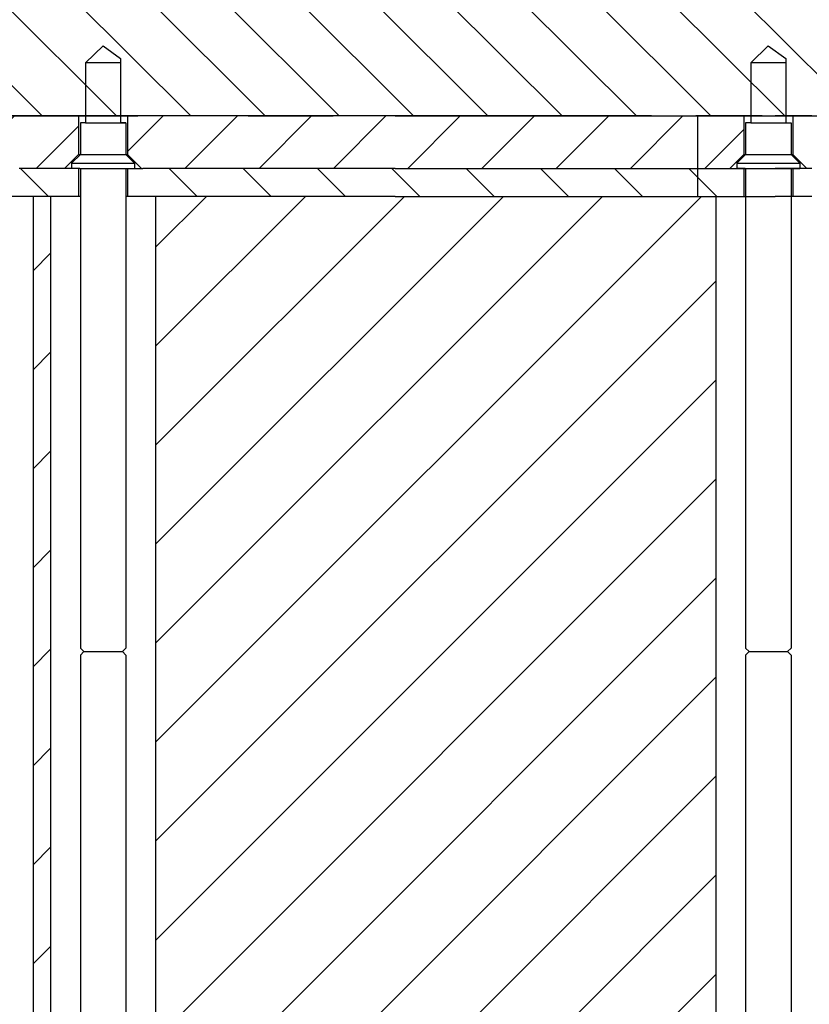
# Model space of a CAD drawing. Extents: x -1763 to 4575, y -3429 to 1051.
# Tile 20 of 174: x 82 to 104, y -2460 to -2431. Entities that reach past the tile are written whole.
import ezdxf

# ---------------------------------------------------------------- set-up
doc = ezdxf.new("R2010")
doc.units = 0
doc.linetypes.add('DASHED', pattern=[15, 7, -8])
doc.layers.get('0').update_dxf_attribs({"linetype": 'CONTINUOUS'})
doc.layers.add('1', color=7, linetype='CONTINUOUS')
pattern_1 = [(315, (-1142.24, -11457.8625), (1.06066017, 1.06066017), [])]
pattern_2 = [(45, (-1142.24, -11457.8625), (-1.06066017, 1.06066017), [])]
pattern_3 = [(45, (-1142.24, -11457.8625), (-1.41421356, 1.41421356), [])]

# ---------------------------------------------------------------- blocks, each defined once
blk = doc.blocks.new('Z-STACK', base_point=(-660.966, -2583.474))
at = {"linetype": 'CONTINUOUS'}
h = blk.add_hatch(dxfattribs=at)
h.set_pattern_fill('USER', color=6, scale=1.5, angle=45, pattern_type=0)
h.set_pattern_definition(pattern_2)
h.paths.add_polyline_path([(83.197, -2435.26), (83.197, -2434.16), (81.097, -2434.16), (81.097, -2435.26), (81.497, -2435.66), (82.797, -2435.66)])
h = blk.add_hatch(dxfattribs=at)
h.set_pattern_fill('USER', color=6, scale=1.5, angle=45, pattern_type=0)
h.set_pattern_definition(pattern_2)
h.paths.add_polyline_path([(84.597, -2435.26), (84.597, -2434.16), (87.66, -2434.16), (88.553, -2434.16), (88.66, -2434.16), (91.98, -2434.16), (92.238, -2434.16), (94.986, -2434.16), (96.897, -2434.16), (98.197, -2434.16), (99.397, -2434.16), (100.882, -2434.16), (100.882, -2435.66), (97.195, -2435.66), (96.945, -2435.66), (95.645, -2435.66), (95.395, -2435.66), (94.986, -2435.66), (92.238, -2435.66), (91.98, -2435.66), (88.553, -2435.66), (87.443, -2435.66), (85.035, -2435.66), (84.997, -2435.66)])
h = blk.add_hatch(dxfattribs=at)
h.set_pattern_fill('USER', color=6, scale=1.5, angle=45, pattern_type=0)
h.set_pattern_definition(pattern_2)
h.paths.add_polyline_path([(101.796, -2435.66), (101.796, -2435.66), (102.196, -2435.26), (102.196, -2434.16), (102.196, -2434.16), (100.882, -2434.16), (100.882, -2435.66)])
h = blk.add_hatch(dxfattribs=at)
h.set_pattern_fill('USER', color=3, scale=1.5, angle=315, pattern_type=0)
h.set_pattern_definition(pattern_1)
h.paths.add_polyline_path([(81.497, -2435.66), (81.097, -2435.66), (81.097, -2436.46), (81.897, -2436.46), (82.397, -2436.46), (83.197, -2436.46), (83.197, -2435.66), (82.997, -2435.66), (82.797, -2435.66)])
h = blk.add_hatch(dxfattribs=at)
h.set_pattern_fill('USER', color=3, scale=1.5, angle=315, pattern_type=0)
h.set_pattern_definition(pattern_1)
h.paths.add_polyline_path([(84.785, -2435.66), (84.797, -2435.66), (84.943, -2435.66), (84.997, -2435.66), (85.035, -2435.66), (87.443, -2435.66), (88.553, -2435.66), (91.98, -2435.66), (92.238, -2435.66), (94.986, -2435.66), (95.395, -2435.66), (95.645, -2435.66), (96.945, -2435.66), (97.195, -2435.66), (100.882, -2435.66), (100.882, -2436.46), (99.66, -2436.46), (99.249, -2436.46), (98.112, -2436.46), (96.249, -2436.46), (95.749, -2436.46), (94.986, -2436.46), (94.523, -2436.46), (92.886, -2436.46), (92.256, -2436.46), (92.238, -2436.46), (91.98, -2436.46), (91.749, -2436.46), (90.516, -2436.46), (89.886, -2436.46), (89.386, -2436.46), (88.837, -2436.46), (88.553, -2436.46), (88.249, -2436.46), (87.443, -2436.46), (86.936, -2436.46), (86.386, -2436.46), (85.397, -2436.46), (84.943, -2436.46), (84.597, -2436.46), (84.597, -2435.66)])
h = blk.add_hatch(dxfattribs=at)
h.set_pattern_fill('USER', color=3, scale=1.5, angle=315, pattern_type=0)
h.set_pattern_definition(pattern_1)
h.paths.add_polyline_path([(102.196, -2435.66), (102.196, -2435.66), (102.196, -2436.46), (102.196, -2436.46), (101.396, -2436.46), (101.396, -2436.46), (100.882, -2436.46), (100.882, -2435.66), (101.796, -2435.66), (101.796, -2435.66)])
h = blk.add_hatch(dxfattribs=at)
h.set_pattern_fill('USER', color=3, scale=1.5, angle=315, pattern_type=0)
h.set_pattern_definition(pattern_1)
h.paths.add_polyline_path([(105.696, -2435.66), (105.696, -2436.46), (105.696, -2436.46), (104.896, -2436.46), (104.896, -2436.46), (104.492, -2436.46), (104.396, -2436.46), (104.304, -2436.46), (104.138, -2436.46), (103.992, -2436.46), (103.88, -2436.46), (103.596, -2436.46), (103.596, -2435.66), (103.88, -2435.66), (103.992, -2435.66), (103.996, -2435.66), (104.138, -2435.66), (104.304, -2435.66), (104.492, -2435.66), (105.152, -2435.66), (105.296, -2435.66), (105.296, -2435.66), (105.402, -2435.66), (105.696, -2435.66)])
h = blk.add_hatch(dxfattribs=at)
h.set_pattern_fill('USER', color=1, scale=2, angle=45, pattern_type=0)
h.set_pattern_definition(pattern_3)
h.paths.add_polyline_path([(81.897, -2482.36), (82.397, -2482.36), (82.397, -2436.46), (81.897, -2436.46)])
at = {"layer": '1', "linetype": 'CONTINUOUS'}
h = blk.add_hatch(dxfattribs=at)
h.set_pattern_fill('USER', color=2, scale=1.5, angle=315, pattern_type=0)
h.set_pattern_definition(pattern_1)
edge = h.paths.add_edge_path()
edge.add_line((111.497, -2430.66), (115.997, -2430.66))
edge.add_line((115.997, -2430.66), (120.397, -2430.66))
edge.add_line((120.397, -2430.66), (121.797, -2430.66))
edge.add_line((121.797, -2430.66), (121.806, -2430.66))
edge.add_line((121.806, -2430.66), (121.806, -2432.76))
edge.add_spline(control_points=[(121.806, -2432.76), (121.572, -2432.993), (121.103, -2433.46), (120.635, -2433.927), (120.402, -2434.16)], knot_values=[0, 0, 0, 0, 0.991593, 1.983187, 1.983187, 1.983187, 1.983187], degree=3, periodic=0)
edge.add_line((120.402, -2434.16), (120.397, -2434.16))
edge.add_line((120.397, -2434.16), (118.442, -2434.16))
edge.add_line((118.442, -2434.16), (117.442, -2434.16))
edge.add_line((117.442, -2434.16), (117.393, -2434.16))
edge.add_line((117.393, -2434.16), (114.968, -2434.16))
edge.add_line((114.968, -2434.16), (114.846, -2434.16))
edge.add_line((114.846, -2434.16), (114.096, -2434.16))
edge.add_line((114.096, -2434.16), (114.096, -2434.16))
edge.add_line((114.096, -2434.16), (114.076, -2434.16))
edge.add_line((114.076, -2434.16), (112.696, -2434.16))
edge.add_line((112.696, -2434.16), (112.635, -2434.16))
edge.add_line((112.635, -2434.16), (111.817, -2434.16))
edge.add_line((111.817, -2434.16), (111.635, -2434.16))
edge.add_line((111.635, -2434.16), (111.221, -2434.16))
edge.add_line((111.221, -2434.16), (110.596, -2434.16))
edge.add_line((110.596, -2434.16), (110.596, -2434.16))
edge.add_line((110.596, -2434.16), (110.576, -2434.16))
edge.add_line((110.576, -2434.16), (110.221, -2434.16))
edge.add_line((110.221, -2434.16), (109.196, -2434.16))
edge.add_line((109.196, -2434.16), (107.758, -2434.16))
edge.add_line((107.758, -2434.16), (107.096, -2434.16))
edge.add_line((107.096, -2434.16), (107.096, -2434.16))
edge.add_line((107.096, -2434.16), (107.076, -2434.16))
edge.add_line((107.076, -2434.16), (106.758, -2434.16))
edge.add_line((106.758, -2434.16), (105.696, -2434.16))
edge.add_line((105.696, -2434.16), (104.294, -2434.16))
edge.add_line((104.294, -2434.16), (103.596, -2434.16))
edge.add_line((103.596, -2434.16), (103.596, -2434.16))
edge.add_line((103.596, -2434.16), (103.576, -2434.16))
edge.add_line((103.576, -2434.16), (103.294, -2434.16))
edge.add_line((103.294, -2434.16), (102.721, -2434.16))
edge.add_line((102.721, -2434.16), (102.196, -2434.16))
edge.add_line((102.196, -2434.16), (101.58, -2434.16))
edge.add_line((101.58, -2434.16), (101.508, -2434.16))
edge.add_line((101.508, -2434.16), (101.387, -2434.16))
edge.add_line((101.387, -2434.16), (101.326, -2434.16))
edge.add_line((101.326, -2434.16), (101.08, -2434.16))
edge.add_line((101.08, -2434.16), (100.826, -2434.16))
edge.add_line((100.826, -2434.16), (100.643, -2434.16))
edge.add_line((100.643, -2434.16), (99.564, -2434.16))
edge.add_line((99.564, -2434.16), (99.397, -2434.16))
edge.add_line((99.397, -2434.16), (98.432, -2434.16))
edge.add_line((98.432, -2434.16), (98.197, -2434.16))
edge.add_line((98.197, -2434.16), (97.432, -2434.16))
edge.add_line((97.432, -2434.16), (96.397, -2434.16))
edge.add_line((96.397, -2434.16), (91.215, -2434.16))
edge.add_line((91.215, -2434.16), (90.468, -2434.16))
edge.add_line((90.468, -2434.16), (90.215, -2434.16))
edge.add_line((90.215, -2434.16), (89.005, -2434.16))
edge.add_line((89.005, -2434.16), (88.041, -2434.16))
edge.add_line((88.041, -2434.16), (87.92, -2434.16))
edge.add_line((87.92, -2434.16), (87.205, -2434.16))
edge.add_line((87.205, -2434.16), (86.802, -2434.16))
edge.add_line((86.802, -2434.16), (86.136, -2434.16))
edge.add_line((86.136, -2434.16), (85.793, -2434.16))
edge.add_line((85.793, -2434.16), (85.002, -2434.16))
edge.add_line((85.002, -2434.16), (84.892, -2434.16))
edge.add_line((84.892, -2434.16), (84.736, -2434.16))
edge.add_line((84.736, -2434.16), (84.599, -2434.16))
edge.add_line((84.599, -2434.16), (84.597, -2434.16))
edge.add_line((84.597, -2434.16), (84.576, -2434.16))
edge.add_line((84.576, -2434.16), (84.397, -2434.16))
edge.add_line((84.397, -2434.16), (83.993, -2434.16))
edge.add_line((83.993, -2434.16), (83.986, -2434.16))
edge.add_line((83.986, -2434.16), (83.696, -2434.16))
edge.add_line((83.696, -2434.16), (83.406, -2434.16))
edge.add_line((83.406, -2434.16), (83.397, -2434.16))
edge.add_line((83.397, -2434.16), (83.197, -2434.16))
edge.add_line((83.197, -2434.16), (82.931, -2434.16))
edge.add_line((82.931, -2434.16), (82.799, -2434.16))
edge.add_line((82.799, -2434.16), (82.586, -2434.16))
edge.add_line((82.586, -2434.16), (82.488, -2434.16))
edge.add_line((82.488, -2434.16), (82.397, -2434.16))
edge.add_line((82.397, -2434.16), (82.046, -2434.16))
edge.add_line((82.046, -2434.16), (81.896, -2434.16))
edge.add_line((81.896, -2434.16), (81.836, -2434.16))
edge.add_line((81.836, -2434.16), (81.6, -2434.16))
edge.add_line((81.6, -2434.16), (81.531, -2434.16))
edge.add_line((81.531, -2434.16), (81.255, -2434.16))
edge.add_line((81.255, -2434.16), (81.097, -2434.16))
edge.add_line((81.097, -2434.16), (81.076, -2434.16))
edge.add_line((81.076, -2434.16), (80.888, -2434.16))
edge.add_line((80.888, -2434.16), (80.688, -2434.16))
edge.add_line((80.688, -2434.16), (80.597, -2434.16))
edge.add_line((80.597, -2434.16), (80.501, -2434.16))
edge.add_line((80.501, -2434.16), (80.436, -2434.16))
edge.add_line((80.436, -2434.16), (80.397, -2434.16))
edge.add_line((80.397, -2434.16), (80.246, -2434.16))
edge.add_line((80.246, -2434.16), (79.8, -2434.16))
edge.add_line((79.8, -2434.16), (79.773, -2434.16))
edge.add_line((79.773, -2434.16), (79.697, -2434.16))
edge.add_line((79.697, -2434.16), (79.636, -2434.16))
edge.add_line((79.636, -2434.16), (79.503, -2434.16))
edge.add_line((79.503, -2434.16), (79.488, -2434.16))
edge.add_line((79.488, -2434.16), (79.272, -2434.16))
edge.add_line((79.272, -2434.16), (79.094, -2434.16))
edge.add_line((79.094, -2434.16), (79.064, -2434.16))
edge.add_line((79.064, -2434.16), (78.931, -2434.16))
edge.add_line((78.931, -2434.16), (78.846, -2434.16))
edge.add_line((78.846, -2434.16), (78.701, -2434.16))
edge.add_line((78.701, -2434.16), (78.679, -2434.16))
edge.add_line((78.679, -2434.16), (78.597, -2434.16))
edge.add_line((78.597, -2434.16), (78.513, -2434.16))
edge.add_line((78.513, -2434.16), (78.236, -2434.16))
edge.add_line((78.236, -2434.16), (77.973, -2434.16))
edge.add_line((77.973, -2434.16), (77.872, -2434.16))
edge.add_line((77.872, -2434.16), (77.704, -2434.16))
edge.add_line((77.704, -2434.16), (77.703, -2434.16))
edge.add_line((77.703, -2434.16), (77.5, -2434.16))
edge.add_line((77.5, -2434.16), (77.446, -2434.16))
edge.add_line((77.446, -2434.16), (77.397, -2434.16))
edge.add_line((77.397, -2434.16), (77.294, -2434.16))
edge.add_line((77.294, -2434.16), (77.264, -2434.16))
edge.add_line((77.264, -2434.16), (77.219, -2434.16))
edge.add_line((77.219, -2434.16), (77.055, -2434.16))
edge.add_line((77.055, -2434.16), (76.904, -2434.16))
edge.add_line((76.904, -2434.16), (76.713, -2434.16))
edge.add_line((76.713, -2434.16), (76.526, -2434.16))
edge.add_line((76.526, -2434.16), (76.304, -2434.16))
edge.add_line((76.304, -2434.16), (76.296, -2434.16))
edge.add_line((76.296, -2434.16), (76.256, -2434.16))
edge.add_line((76.256, -2434.16), (75.982, -2434.16))
edge.add_line((75.982, -2434.16), (75.897, -2434.16))
edge.add_line((75.897, -2434.16), (75.772, -2434.16))
edge.add_line((75.772, -2434.16), (75.7, -2434.16))
edge.add_line((75.7, -2434.16), (75.655, -2434.16))
edge.add_line((75.655, -2434.16), (75.617, -2434.16))
edge.add_line((75.617, -2434.16), (75.419, -2434.16))
edge.add_line((75.419, -2434.16), (75.343, -2434.16))
edge.add_line((75.343, -2434.16), (75.227, -2434.16))
edge.add_line((75.227, -2434.16), (75.104, -2434.16))
edge.add_line((75.104, -2434.16), (74.896, -2434.16))
edge.add_line((74.896, -2434.16), (74.856, -2434.16))
edge.add_line((74.856, -2434.16), (74.838, -2434.16))
edge.add_line((74.838, -2434.16), (74.745, -2434.16))
edge.add_line((74.745, -2434.16), (74.726, -2434.16))
edge.add_line((74.726, -2434.16), (74.438, -2434.16))
edge.add_line((74.438, -2434.16), (74.372, -2434.16))
edge.add_line((74.372, -2434.16), (74.195, -2434.16))
edge.add_line((74.195, -2434.16), (74.182, -2434.16))
edge.add_line((74.182, -2434.16), (73.992, -2434.16))
edge.add_line((73.992, -2434.16), (73.94, -2434.16))
edge.add_line((73.94, -2434.16), (73.856, -2434.16))
edge.add_line((73.856, -2434.16), (73.817, -2434.16))
edge.add_line((73.817, -2434.16), (73.688, -2434.16))
edge.add_line((73.688, -2434.16), (73.543, -2434.16))
edge.add_line((73.543, -2434.16), (73.468, -2434.16))
edge.add_line((73.468, -2434.16), (73.438, -2434.16))
edge.add_line((73.438, -2434.16), (73.427, -2434.16))
edge.add_line((73.427, -2434.16), (73.226, -2434.16))
edge.add_line((73.226, -2434.16), (73.038, -2434.16))
edge.add_line((73.038, -2434.16), (72.945, -2434.16))
edge.add_line((72.945, -2434.16), (72.807, -2434.16))
edge.add_line((72.807, -2434.16), (72.797, -2434.16))
edge.add_line((72.797, -2434.16), (72.795, -2434.16))
edge.add_line((72.795, -2434.16), (72.62, -2434.16))
edge.add_line((72.62, -2434.16), (72.585, -2434.16))
edge.add_line((72.585, -2434.16), (72.164, -2434.16))
edge.add_line((72.164, -2434.16), (72.14, -2434.16))
edge.add_line((72.14, -2434.16), (72.096, -2434.16))
edge.add_line((72.096, -2434.16), (72.093, -2434.16))
edge.add_line((72.093, -2434.16), (72.088, -2434.16))
edge.add_line((72.088, -2434.16), (72.061, -2434.16))
edge.add_line((72.061, -2434.16), (72.056, -2434.16))
edge.add_line((72.056, -2434.16), (71.898, -2434.16))
edge.add_line((71.898, -2434.16), (71.826, -2434.16))
edge.add_line((71.826, -2434.16), (71.668, -2434.16))
edge.add_line((71.668, -2434.16), (71.397, -2434.16))
edge.add_line((71.397, -2434.16), (71.397, -2434.16))
edge.add_line((71.397, -2434.16), (71.397, -2430.66))
edge.add_line((71.397, -2430.66), (72.397, -2430.66))
edge.add_line((72.397, -2430.66), (92.577, -2430.66))
edge.add_line((92.577, -2430.66), (97.397, -2430.66))
edge.add_line((97.397, -2430.66), (103.615, -2430.66))
edge.add_line((103.615, -2430.66), (109.804, -2430.66))
edge.add_line((109.804, -2430.66), (111.497, -2430.66))
h = blk.add_hatch(dxfattribs=at)
h.set_pattern_fill('USER', color=1, scale=2, angle=45, pattern_type=0)
h.set_pattern_definition(pattern_3)
h.paths.add_polyline_path([(96.249, -2436.46), (95.749, -2436.46), (94.986, -2436.46), (94.523, -2436.46), (92.886, -2436.46), (92.256, -2436.46), (92.238, -2436.46), (91.98, -2436.46), (91.749, -2436.46), (90.516, -2436.46), (89.886, -2436.46), (89.386, -2436.46), (88.837, -2436.46), (88.553, -2436.46), (88.249, -2436.46), (87.443, -2436.46), (86.936, -2436.46), (86.386, -2436.46), (85.397, -2436.46), (85.397, -2482.36), (86.386, -2482.36), (86.936, -2482.36), (88.249, -2482.36), (88.837, -2482.36), (89.386, -2482.36), (89.886, -2482.36), (90.516, -2482.36), (91.749, -2482.36), (92.256, -2482.36), (92.886, -2482.36), (94.523, -2482.36), (95.749, -2482.36), (96.249, -2482.36), (98.112, -2482.36), (99.249, -2482.36), (99.66, -2482.36), (101.396, -2482.36), (101.396, -2482.36), (101.396, -2436.46), (101.396, -2436.46), (99.66, -2436.46), (99.249, -2436.46), (98.112, -2436.46)])
at = {"color": 2, "linetype": 'CONTINUOUS'}
for p, q in [((83.397, -2432.641), (83.897, -2432.16)), ((83.897, -2432.16), (84.397, -2432.52)), ((102.396, -2432.641), (102.896, -2432.16)), ((102.896, -2432.16), (103.396, -2432.52)), ((84.397, -2432.52), (84.397, -2432.641)), ((103.396, -2432.52), (103.396, -2432.641)), ((83.397, -2432.641), (83.397, -2434.16)), ((84.397, -2432.641), (84.397, -2434.16)), ((102.396, -2432.641), (102.396, -2434.16)), ((103.396, -2432.641), (103.396, -2434.16)), ((81.255, -2434.16), (81.531, -2434.16)), ((81.531, -2434.16), (81.6, -2434.16)), ((81.6, -2434.16), (81.836, -2434.16)), ((81.836, -2434.16), (81.896, -2434.16)), ((81.896, -2434.16), (82.046, -2434.16)), ((82.046, -2434.16), (82.397, -2434.16)), ((82.397, -2434.16), (82.488, -2434.16)), ((82.488, -2434.16), (82.586, -2434.16)), ((82.586, -2434.16), (82.799, -2434.16)), ((82.799, -2434.16), (82.931, -2434.16)), ((82.931, -2434.16), (83.197, -2434.16)), ((83.197, -2434.16), (83.397, -2434.16)), ((83.397, -2434.16), (83.406, -2434.16)), ((83.397, -2434.16), (83.397, -2434.36)), ((83.406, -2434.16), (83.696, -2434.16)), ((83.696, -2434.16), (83.986, -2434.16)), ((83.986, -2434.16), (83.993, -2434.16)), ((83.993, -2434.16), (84.397, -2434.16)), ((84.397, -2434.16), (84.576, -2434.16)), ((84.397, -2434.16), (84.397, -2434.36)), ((84.576, -2434.16), (84.597, -2434.16)), ((84.597, -2434.16), (84.599, -2434.16)), ((84.599, -2434.16), (84.736, -2434.16)), ((84.736, -2434.16), (84.892, -2434.16)), ((85.002, -2434.16), (84.892, -2434.16)), ((85.793, -2434.16), (85.002, -2434.16)), ((86.136, -2434.16), (85.793, -2434.16)), ((86.802, -2434.16), (86.136, -2434.16)), ((87.205, -2434.16), (86.802, -2434.16)), ((87.92, -2434.16), (87.205, -2434.16)), ((88.041, -2434.16), (87.92, -2434.16)), ((88.041, -2434.16), (89.005, -2434.16)), ((89.005, -2434.16), (90.215, -2434.16)), ((90.215, -2434.16), (90.468, -2434.16)), ((91.215, -2434.16), (90.468, -2434.16)), ((96.397, -2434.16), (91.215, -2434.16)), ((97.432, -2434.16), (96.397, -2434.16)), ((98.197, -2434.16), (97.432, -2434.16)), ((98.432, -2434.16), (98.197, -2434.16)), ((99.397, -2434.16), (98.432, -2434.16)), ((99.564, -2434.16), (99.397, -2434.16)), ((99.564, -2434.16), (100.643, -2434.16)), ((100.643, -2434.16), (100.826, -2434.16)), ((101.08, -2434.16), (100.826, -2434.16)), ((101.326, -2434.16), (101.08, -2434.16)), ((101.387, -2434.16), (101.326, -2434.16)), ((101.508, -2434.16), (101.387, -2434.16)), ((101.58, -2434.16), (101.508, -2434.16)), ((102.196, -2434.16), (101.58, -2434.16)), ((102.721, -2434.16), (102.196, -2434.16)), ((102.396, -2434.16), (102.396, -2434.36)), ((102.721, -2434.16), (103.294, -2434.16)), ((103.294, -2434.16), (103.576, -2434.16)), ((103.396, -2434.16), (103.396, -2434.36)), ((103.576, -2434.16), (103.596, -2434.16)), ((103.596, -2434.16), (104.294, -2434.16)), ((83.397, -2434.36), (83.247, -2434.36)), ((83.247, -2434.36), (83.247, -2435.26)), ((84.397, -2434.36), (84.547, -2434.36)), ((84.547, -2434.36), (84.547, -2435.26)), ((102.246, -2434.36), (102.246, -2435.26)), ((102.396, -2434.36), (102.246, -2434.36)), ((103.396, -2434.36), (103.546, -2434.36)), ((103.546, -2434.36), (103.546, -2435.26)), ((82.997, -2435.51), (83.247, -2435.26)), ((84.797, -2435.51), (84.547, -2435.26)), ((101.996, -2435.51), (102.246, -2435.26)), ((103.796, -2435.51), (103.546, -2435.26)), ((82.997, -2435.51), (82.997, -2435.66)), ((84.797, -2435.51), (84.797, -2435.66)), ((101.996, -2435.51), (101.996, -2435.66)), ((103.796, -2435.51), (103.796, -2435.66)), ((83.197, -2435.66), (82.997, -2435.66)), ((83.235, -2435.66), (83.197, -2435.66)), ((83.235, -2435.66), (83.247, -2435.66)), ((83.247, -2435.66), (83.247, -2449.36)), ((84.547, -2435.66), (84.597, -2435.66)), ((84.547, -2435.66), (84.547, -2449.36)), ((84.597, -2435.66), (84.785, -2435.66)), ((102.196, -2435.66), (101.996, -2435.66)), ((102.235, -2435.66), (102.196, -2435.66)), ((102.235, -2435.66), (102.246, -2435.66)), ((102.246, -2435.66), (102.246, -2449.36)), ((103.546, -2435.66), (103.546, -2449.36)), ((103.546, -2435.66), (103.596, -2435.66)), ((103.596, -2435.66), (103.785, -2435.66)), ((83.247, -2449.36), (83.347, -2449.46)), ((84.547, -2449.36), (84.447, -2449.46)), ((102.246, -2449.36), (102.346, -2449.46)), ((103.546, -2449.36), (103.446, -2449.46)), ((83.247, -2449.56), (83.347, -2449.46)), ((83.247, -2449.56), (83.247, -2467.86)), ((84.547, -2449.56), (84.447, -2449.46)), ((84.547, -2449.56), (84.547, -2467.86)), ((102.246, -2449.56), (102.346, -2449.46)), ((102.246, -2449.56), (102.246, -2467.86)), ((103.546, -2449.56), (103.446, -2449.46)), ((103.546, -2449.56), (103.546, -2467.86))]:
    blk.add_line(p, q, dxfattribs=at)
at = {"color": 7, "linetype": 'DASHED'}
for p, q in [((83.197, -2434.16), (81.097, -2434.16)), ((81.255, -2434.16), (81.531, -2434.16)), ((81.255, -2434.16), (81.531, -2434.16)), ((81.531, -2434.16), (81.6, -2434.16)), ((81.531, -2434.16), (81.6, -2434.16)), ((81.6, -2434.16), (81.836, -2434.16)), ((81.6, -2434.16), (81.836, -2434.16)), ((81.836, -2434.16), (81.896, -2434.16)), ((81.836, -2434.16), (81.896, -2434.16)), ((81.896, -2434.16), (82.046, -2434.16)), ((81.896, -2434.16), (82.046, -2434.16)), ((82.046, -2434.16), (82.397, -2434.16)), ((82.046, -2434.16), (82.397, -2434.16)), ((82.397, -2434.16), (82.488, -2434.16)), ((82.397, -2434.16), (82.488, -2434.16)), ((82.488, -2434.16), (82.586, -2434.16)), ((82.488, -2434.16), (82.586, -2434.16)), ((82.586, -2434.16), (82.799, -2434.16)), ((82.586, -2434.16), (82.799, -2434.16)), ((82.799, -2434.16), (82.931, -2434.16)), ((82.799, -2434.16), (82.931, -2434.16)), ((82.931, -2434.16), (83.197, -2434.16)), ((82.931, -2434.16), (83.197, -2434.16)), ((83.397, -2434.16), (83.197, -2434.16)), ((83.197, -2434.16), (83.397, -2434.16)), ((83.197, -2434.16), (83.397, -2434.16)), ((83.635, -2434.16), (83.397, -2434.16)), ((83.397, -2434.16), (83.406, -2434.16)), ((83.397, -2434.16), (83.406, -2434.16)), ((83.406, -2434.16), (83.696, -2434.16)), ((83.406, -2434.16), (83.696, -2434.16)), ((84.397, -2434.16), (83.635, -2434.16)), ((83.696, -2434.16), (83.986, -2434.16)), ((83.696, -2434.16), (83.986, -2434.16)), ((83.986, -2434.16), (83.993, -2434.16)), ((83.986, -2434.16), (83.993, -2434.16)), ((83.993, -2434.16), (84.397, -2434.16)), ((83.993, -2434.16), (84.397, -2434.16)), ((84.597, -2434.16), (84.397, -2434.16)), ((84.397, -2434.16), (84.576, -2434.16)), ((84.397, -2434.16), (84.576, -2434.16)), ((84.576, -2434.16), (84.597, -2434.16)), ((84.576, -2434.16), (84.597, -2434.16)), ((87.66, -2434.16), (84.597, -2434.16)), ((84.597, -2434.16), (84.599, -2434.16)), ((84.597, -2434.16), (84.599, -2434.16)), ((84.599, -2434.16), (84.736, -2434.16)), ((84.599, -2434.16), (84.736, -2434.16)), ((84.736, -2434.16), (84.892, -2434.16)), ((84.736, -2434.16), (84.892, -2434.16)), ((85.002, -2434.16), (84.892, -2434.16)), ((85.002, -2434.16), (84.892, -2434.16)), ((85.793, -2434.16), (85.002, -2434.16)), ((85.793, -2434.16), (85.002, -2434.16)), ((86.136, -2434.16), (85.793, -2434.16)), ((86.136, -2434.16), (85.793, -2434.16)), ((86.802, -2434.16), (86.136, -2434.16)), ((86.802, -2434.16), (86.136, -2434.16)), ((87.205, -2434.16), (86.802, -2434.16)), ((87.205, -2434.16), (86.802, -2434.16)), ((87.92, -2434.16), (87.205, -2434.16)), ((87.92, -2434.16), (87.205, -2434.16)), ((88.553, -2434.16), (87.66, -2434.16)), ((88.041, -2434.16), (87.92, -2434.16)), ((88.041, -2434.16), (87.92, -2434.16)), ((88.041, -2434.16), (89.005, -2434.16)), ((88.041, -2434.16), (89.005, -2434.16)), ((88.66, -2434.16), (88.553, -2434.16)), ((91.98, -2434.16), (88.66, -2434.16)), ((89.005, -2434.16), (90.215, -2434.16)), ((89.005, -2434.16), (90.215, -2434.16)), ((90.215, -2434.16), (90.468, -2434.16)), ((90.215, -2434.16), (90.468, -2434.16)), ((91.215, -2434.16), (90.468, -2434.16)), ((91.215, -2434.16), (90.468, -2434.16)), ((96.397, -2434.16), (91.215, -2434.16)), ((96.397, -2434.16), (91.215, -2434.16)), ((92.238, -2434.16), (91.98, -2434.16)), ((92.238, -2434.16), (94.986, -2434.16)), ((94.986, -2434.16), (96.897, -2434.16)), ((97.432, -2434.16), (96.397, -2434.16)), ((97.432, -2434.16), (96.397, -2434.16)), ((96.897, -2434.16), (98.197, -2434.16)), ((98.197, -2434.16), (97.432, -2434.16)), ((98.197, -2434.16), (97.432, -2434.16)), ((98.432, -2434.16), (98.197, -2434.16)), ((99.397, -2434.16), (98.432, -2434.16)), ((99.564, -2434.16), (99.397, -2434.16)), ((99.564, -2434.16), (100.643, -2434.16)), ((100.643, -2434.16), (100.826, -2434.16)), ((101.08, -2434.16), (100.826, -2434.16)), ((101.326, -2434.16), (101.08, -2434.16)), ((101.387, -2434.16), (101.326, -2434.16)), ((101.508, -2434.16), (101.387, -2434.16)), ((101.58, -2434.16), (101.508, -2434.16)), ((102.196, -2434.16), (101.58, -2434.16)), ((102.721, -2434.16), (102.196, -2434.16)), ((102.721, -2434.16), (103.294, -2434.16)), ((103.294, -2434.16), (103.576, -2434.16)), ((103.576, -2434.16), (103.596, -2434.16)), ((103.596, -2434.16), (104.294, -2434.16)), ((103.596, -2434.16), (103.596, -2434.16)), ((83.397, -2434.36), (83.247, -2434.36)), ((83.397, -2434.36), (83.247, -2434.36)), ((84.397, -2434.36), (84.547, -2434.36)), ((84.547, -2434.36), (84.397, -2434.36)), ((81.897, -2436.46), (81.097, -2436.46)), ((82.397, -2436.46), (81.897, -2436.46)), ((83.197, -2436.46), (82.397, -2436.46)), ((83.247, -2436.46), (83.197, -2436.46)), ((84.597, -2436.46), (84.547, -2436.46)), ((84.943, -2436.46), (84.597, -2436.46)), ((85.397, -2436.46), (84.943, -2436.46)), ((86.386, -2436.46), (85.397, -2436.46)), ((86.936, -2436.46), (86.386, -2436.46)), ((87.443, -2436.46), (86.936, -2436.46)), ((88.249, -2436.46), (87.443, -2436.46)), ((88.553, -2436.46), (88.249, -2436.46)), ((88.837, -2436.46), (88.553, -2436.46)), ((89.386, -2436.46), (88.837, -2436.46)), ((89.886, -2436.46), (89.386, -2436.46)), ((90.516, -2436.46), (89.886, -2436.46)), ((91.749, -2436.46), (90.516, -2436.46)), ((91.98, -2436.46), (91.749, -2436.46)), ((92.238, -2436.46), (91.98, -2436.46)), ((92.238, -2436.46), (92.256, -2436.46)), ((92.256, -2436.46), (92.886, -2436.46)), ((92.886, -2436.46), (94.523, -2436.46)), ((94.523, -2436.46), (94.986, -2436.46)), ((94.986, -2436.46), (95.749, -2436.46)), ((95.749, -2436.46), (96.249, -2436.46)), ((96.249, -2436.46), (98.112, -2436.46)), ((98.112, -2436.46), (99.249, -2436.46)), ((99.249, -2436.46), (99.66, -2436.46)), ((99.66, -2436.46), (101.396, -2436.46)), ((101.396, -2436.46), (101.396, -2436.46)), ((101.396, -2436.46), (102.196, -2436.46)), ((102.196, -2436.46), (102.196, -2436.46)), ((102.196, -2436.46), (103.022, -2436.46)), ((103.022, -2436.46), (103.091, -2436.46)), ((103.259, -2436.46), (103.091, -2436.46)), ((103.591, -2436.46), (103.259, -2436.46)), ((103.596, -2436.46), (103.591, -2436.46)), ((103.88, -2436.46), (103.596, -2436.46)), ((103.992, -2436.46), (103.88, -2436.46)), ((104.138, -2436.46), (103.992, -2436.46))]:
    blk.add_line(p, q, dxfattribs=at)
at = {"color": 6, "linetype": 'CONTINUOUS'}
for p, q in [((83.197, -2434.16), (81.097, -2434.16)), ((83.197, -2434.16), (83.197, -2435.26)), ((87.66, -2434.16), (84.597, -2434.16)), ((84.597, -2434.16), (84.597, -2435.26)), ((88.553, -2434.16), (87.66, -2434.16)), ((88.66, -2434.16), (88.553, -2434.16)), ((91.98, -2434.16), (88.66, -2434.16)), ((92.238, -2434.16), (91.98, -2434.16)), ((92.238, -2434.16), (94.986, -2434.16)), ((94.986, -2434.16), (96.897, -2434.16)), ((96.897, -2434.16), (98.197, -2434.16)), ((98.197, -2434.16), (99.397, -2434.16)), ((99.397, -2434.16), (100.882, -2434.16)), ((100.882, -2435.66), (100.882, -2434.16)), ((100.882, -2434.16), (102.196, -2434.16)), ((102.196, -2434.16), (102.196, -2435.26)), ((102.196, -2434.16), (102.196, -2434.16)), ((103.596, -2434.16), (103.596, -2435.26)), ((103.88, -2434.16), (103.596, -2434.16)), ((103.992, -2434.16), (103.88, -2434.16)), ((104.138, -2434.16), (103.992, -2434.16)), ((82.797, -2435.66), (83.197, -2435.26)), ((83.197, -2435.26), (83.227, -2435.26)), ((83.227, -2435.26), (83.236, -2435.26)), ((83.236, -2435.26), (83.247, -2435.26)), ((84.547, -2435.26), (84.564, -2435.26)), ((84.564, -2435.26), (84.566, -2435.26)), ((84.566, -2435.26), (84.597, -2435.26)), ((84.997, -2435.66), (84.597, -2435.26)), ((101.796, -2435.66), (102.196, -2435.26)), ((102.196, -2435.26), (102.196, -2435.26)), ((102.196, -2435.26), (102.557, -2435.26)), ((102.557, -2435.26), (102.841, -2435.26)), ((102.841, -2435.26), (102.882, -2435.26)), ((102.882, -2435.26), (102.925, -2435.26)), ((102.925, -2435.26), (102.935, -2435.26)), ((102.935, -2435.26), (102.936, -2435.26)), ((102.936, -2435.26), (102.989, -2435.26)), ((102.989, -2435.26), (103.031, -2435.26)), ((103.031, -2435.26), (103.299, -2435.26)), ((103.299, -2435.26), (103.426, -2435.26)), ((103.426, -2435.26), (103.519, -2435.26)), ((103.519, -2435.26), (103.596, -2435.26)), ((103.996, -2435.66), (103.596, -2435.26)), ((82.797, -2435.66), (81.497, -2435.66)), ((84.997, -2435.66), (85.035, -2435.66)), ((87.443, -2435.66), (85.035, -2435.66)), ((88.553, -2435.66), (87.443, -2435.66)), ((91.98, -2435.66), (88.553, -2435.66)), ((92.238, -2435.66), (91.98, -2435.66)), ((92.238, -2435.66), (94.986, -2435.66)), ((94.986, -2435.66), (95.395, -2435.66)), ((95.395, -2435.66), (95.645, -2435.66)), ((95.645, -2435.66), (96.945, -2435.66)), ((96.945, -2435.66), (97.195, -2435.66)), ((97.195, -2435.66), (100.882, -2435.66)), ((100.882, -2435.66), (101.796, -2435.66)), ((101.796, -2435.66), (101.796, -2435.66)), ((104.138, -2435.66), (103.996, -2435.66))]:
    blk.add_line(p, q, dxfattribs=at)
at = {"color": 6, "linetype": 'DASHED'}
for p, q in [((83.397, -2434.16), (83.197, -2434.16)), ((83.635, -2434.16), (83.397, -2434.16)), ((84.397, -2434.16), (83.635, -2434.16)), ((84.597, -2434.16), (84.397, -2434.16)), ((102.196, -2434.16), (103.022, -2434.16)), ((103.022, -2434.16), (103.091, -2434.16)), ((103.591, -2434.16), (103.091, -2434.16)), ((103.596, -2434.16), (103.591, -2434.16)), ((82.997, -2435.66), (82.797, -2435.66)), ((83.197, -2435.66), (82.997, -2435.66)), ((83.235, -2435.66), (83.197, -2435.66)), ((83.235, -2435.66), (83.247, -2435.66)), ((84.547, -2435.66), (84.597, -2435.66)), ((84.597, -2435.66), (84.785, -2435.66)), ((84.785, -2435.66), (84.797, -2435.66)), ((84.797, -2435.66), (84.943, -2435.66)), ((84.943, -2435.66), (84.997, -2435.66)), ((101.796, -2435.66), (102.196, -2435.66)), ((102.196, -2435.66), (102.196, -2435.66)), ((102.196, -2435.66), (103.022, -2435.66)), ((103.022, -2435.66), (103.091, -2435.66)), ((103.591, -2435.66), (103.091, -2435.66)), ((103.596, -2435.66), (103.591, -2435.66)), ((103.88, -2435.66), (103.596, -2435.66)), ((103.992, -2435.66), (103.88, -2435.66)), ((103.996, -2435.66), (103.992, -2435.66))]:
    blk.add_line(p, q, dxfattribs=at)
at = {"color": 2, "linetype": 'DASHED'}
for p, q in [((103.596, -2434.16), (103.596, -2434.16)), ((84.785, -2435.66), (84.797, -2435.66)), ((103.785, -2435.66), (103.796, -2435.66))]:
    blk.add_line(p, q, dxfattribs=at)
at = {"color": 3, "linetype": 'DASHED'}
for p, q in [((82.797, -2435.66), (81.497, -2435.66)), ((83.235, -2435.66), (83.197, -2435.66)), ((83.235, -2435.66), (83.247, -2435.66)), ((84.547, -2435.66), (84.597, -2435.66)), ((84.997, -2435.66), (85.035, -2435.66)), ((87.443, -2435.66), (85.035, -2435.66)), ((88.553, -2435.66), (87.443, -2435.66)), ((91.98, -2435.66), (88.553, -2435.66)), ((92.238, -2435.66), (91.98, -2435.66)), ((92.238, -2435.66), (94.986, -2435.66)), ((94.986, -2435.66), (95.395, -2435.66)), ((95.395, -2435.66), (95.645, -2435.66)), ((95.645, -2435.66), (96.945, -2435.66)), ((96.945, -2435.66), (97.195, -2435.66)), ((97.195, -2435.66), (100.882, -2435.66)), ((100.882, -2435.66), (101.796, -2435.66)), ((101.796, -2435.66), (101.796, -2435.66)), ((104.138, -2435.66), (103.996, -2435.66))]:
    blk.add_line(p, q, dxfattribs=at)
at = {"color": 3, "linetype": 'CONTINUOUS'}
for p, q in [((82.997, -2435.66), (82.797, -2435.66)), ((83.197, -2435.66), (82.997, -2435.66)), ((83.197, -2435.66), (83.197, -2436.46)), ((84.597, -2435.66), (84.597, -2436.46)), ((84.597, -2435.66), (84.785, -2435.66)), ((84.785, -2435.66), (84.797, -2435.66)), ((84.797, -2435.66), (84.943, -2435.66)), ((84.943, -2435.66), (84.997, -2435.66)), ((100.882, -2436.46), (100.882, -2435.66)), ((101.796, -2435.66), (102.196, -2435.66)), ((102.196, -2435.66), (102.196, -2435.66)), ((102.196, -2435.66), (102.196, -2436.46)), ((102.196, -2435.66), (103.022, -2435.66)), ((103.022, -2435.66), (103.091, -2435.66)), ((103.591, -2435.66), (103.091, -2435.66)), ((103.596, -2435.66), (103.591, -2435.66)), ((103.596, -2435.66), (103.596, -2436.46)), ((103.88, -2435.66), (103.596, -2435.66)), ((103.992, -2435.66), (103.88, -2435.66)), ((103.996, -2435.66), (103.992, -2435.66)), ((81.897, -2436.46), (81.097, -2436.46)), ((82.397, -2436.46), (81.897, -2436.46)), ((83.197, -2436.46), (82.397, -2436.46)), ((83.247, -2436.46), (83.197, -2436.46)), ((84.597, -2436.46), (84.547, -2436.46)), ((84.943, -2436.46), (84.597, -2436.46)), ((85.397, -2436.46), (84.943, -2436.46)), ((86.386, -2436.46), (85.397, -2436.46)), ((86.936, -2436.46), (86.386, -2436.46)), ((87.443, -2436.46), (86.936, -2436.46)), ((88.249, -2436.46), (87.443, -2436.46)), ((88.553, -2436.46), (88.249, -2436.46)), ((88.837, -2436.46), (88.553, -2436.46)), ((89.386, -2436.46), (88.837, -2436.46)), ((89.886, -2436.46), (89.386, -2436.46)), ((90.516, -2436.46), (89.886, -2436.46)), ((91.749, -2436.46), (90.516, -2436.46)), ((91.98, -2436.46), (91.749, -2436.46)), ((92.238, -2436.46), (91.98, -2436.46)), ((92.238, -2436.46), (92.256, -2436.46)), ((92.256, -2436.46), (92.886, -2436.46)), ((92.886, -2436.46), (94.523, -2436.46)), ((94.523, -2436.46), (94.986, -2436.46)), ((94.986, -2436.46), (95.749, -2436.46)), ((95.749, -2436.46), (96.249, -2436.46)), ((96.249, -2436.46), (98.112, -2436.46)), ((98.112, -2436.46), (99.249, -2436.46)), ((99.249, -2436.46), (99.66, -2436.46)), ((99.66, -2436.46), (100.882, -2436.46)), ((100.882, -2436.46), (101.396, -2436.46)), ((101.396, -2436.46), (101.396, -2436.46)), ((101.396, -2436.46), (102.196, -2436.46)), ((102.196, -2436.46), (102.196, -2436.46)), ((102.196, -2436.46), (103.022, -2436.46)), ((103.022, -2436.46), (103.091, -2436.46)), ((103.259, -2436.46), (103.091, -2436.46)), ((103.591, -2436.46), (103.259, -2436.46)), ((103.596, -2436.46), (103.591, -2436.46)), ((103.88, -2436.46), (103.596, -2436.46)), ((103.992, -2436.46), (103.88, -2436.46)), ((104.138, -2436.46), (103.992, -2436.46))]:
    blk.add_line(p, q, dxfattribs=at)
at = {"color": 7, "linetype": 'CONTINUOUS'}
for p, q in [((81.897, -2436.46), (81.897, -2482.36)), ((82.397, -2436.46), (82.397, -2482.36)), ((85.397, -2436.46), (85.397, -2482.36)), ((101.396, -2436.46), (101.396, -2482.36))]:
    blk.add_line(p, q, dxfattribs=at)
at = {"layer": '1', "color": 2, "linetype": 'CONTINUOUS'}
for p, q in [((84.397, -2432.641), (83.397, -2432.641)), ((103.396, -2432.641), (102.396, -2432.641)), ((83.397, -2434.36), (84.397, -2434.36)), ((102.396, -2434.36), (103.396, -2434.36)), ((83.247, -2435.26), (84.547, -2435.26)), ((102.246, -2435.26), (103.546, -2435.26)), ((82.997, -2435.51), (84.797, -2435.51)), ((101.996, -2435.51), (103.796, -2435.51)), ((83.247, -2435.66), (84.547, -2435.66)), ((102.246, -2435.66), (103.546, -2435.66)), ((83.347, -2449.46), (84.447, -2449.46)), ((102.346, -2449.46), (103.446, -2449.46))]:
    blk.add_line(p, q, dxfattribs=at)

msp = doc.modelspace()

# ---------------------------------------------------------------- block references
at = {"layer": '1'}
msp.add_blockref('Z-STACK', (-660.966, -2583.474), dxfattribs=at)

doc.saveas('drawing.dxf')
